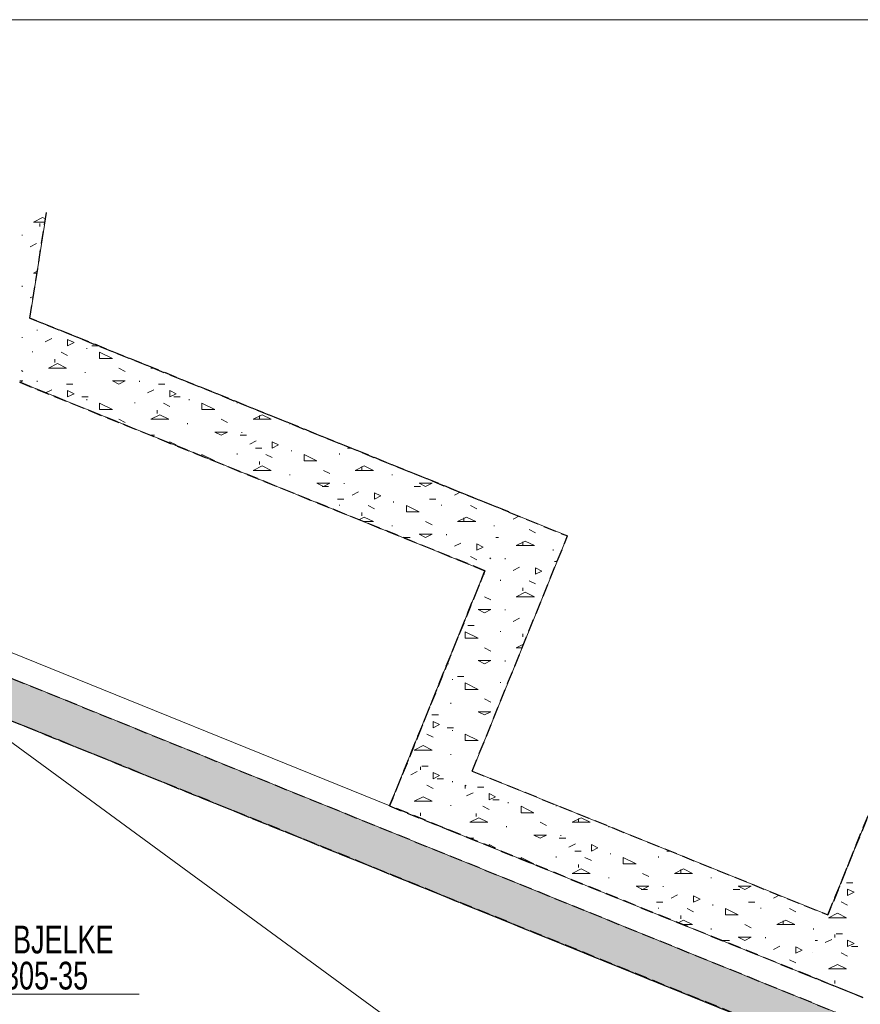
# Model space of a CAD drawing. Header units: millimetres. Extents: x 58962 to 143062, y 63981 to 123381.
# Tile 11 of 13: x 88085 to 98690, y 109956 to 122381. Entities that reach past the tile are written whole.
import ezdxf

# ---------------------------------------------------------------- set-up
doc = ezdxf.new("R2010")
doc.units = ezdxf.units.MM
doc.header["$LTSCALE"] = 100
doc.linetypes.add('HIDDEN', pattern=[2.38125, 1.5875, -0.79375])
doc.linetypes.add('XKITLINE00', pattern=[0])
for name, color, linetype, lineweight in [('GraphicObject', 6, 'Continuous', 0), ('OtherObjectType', 1, 'Continuous', 0), ('Part', 2, 'Continuous', 0), ('Part_Hidden', 7, 'Continuous', 0), ('PartMark', 3, 'Continuous', 0)]:
    doc.layers.add(name, color=color, linetype=linetype, lineweight=lineweight)
doc.styles.add('ARIAL_NARROW', font='ARIALN.TTF')

msp = doc.modelspace()

# ---------------------------------------------------------------- hatches: boundary and pattern name
at = {"layer": 'Part'}
msp.add_hatch(color=253, dxfattribs=at).paths.add_polyline_path([(80645, 117043), (110812, 104820), (110624, 104356), (80562, 116537)], flags=17)

# ---------------------------------------------------------------- linework, layer by layer
at = {"layer": 'GraphicObject', "color": 3, "linetype": 'Continuous', "lineweight": 0}
msp.add_line((87162, 113863), (95400, 107830), dxfattribs=at)
at = {"layer": 'OtherObjectType', "color": 1, "linetype": 'Continuous', "lineweight": 0}
msp.add_line((142062, 122381), (61962, 122381), dxfattribs=at)
at = {"layer": 'Part', "color": 7, "linetype": 'XKITLINE00', "lineweight": 0}
for p, q in [((88213, 118616), (88424, 119948)), ((88213, 118616), (94255, 116169)), ((88085, 117805), (93955, 115428)), ((110815, 104818), (80645, 117043)), ((81038, 116344), (110624, 104356)), ((94255, 116169), (94255, 116169)), ((94254, 116166), (94254, 116166)), ((94996, 115866), (94254, 116166)), ((93794, 112900), (94996, 115866)), ((92752, 112459), (93955, 115428)), ((93955, 115428), (93954, 115428)), ((92753, 112461), (86812, 114868)), ((99482, 114050), (98281, 111084)), ((93794, 112900), (98281, 111084)), ((92752, 112459), (93494, 112159)), ((93494, 112159), (97980, 110342)), ((97980, 110342), (98722, 110042))]:
    msp.add_line(p, q, dxfattribs=at)
at = {"layer": 'Part', "color": 4, "linetype": 'XKITLINE00', "lineweight": 0}
for p, q in [((88259, 119827), (88373, 119884)), ((88259, 119827), (88405, 119827)), ((88340, 119771), (88340, 119811)), ((88411, 119866), (88373, 119884)), ((88118, 119656), (88118, 119666)), ((88219, 119515), (88299, 119555)), ((88259, 119182), (88307, 119206)), ((88259, 119182), (88303, 119182)), ((88118, 119011), (88118, 119021)), ((88219, 118870), (88256, 118889)), ((88307, 118458), (88307, 118468)), ((88118, 118366), (88118, 118376)), ((88408, 118316), (88489, 118357)), ((88690, 118266), (88690, 118347)), ((88771, 118306), (88690, 118347)), ((88690, 118266), (88771, 118306)), ((88247, 118185), (88247, 118195)), ((88690, 118145), (88610, 118185)), ((88932, 118226), (88932, 118236)), ((88997, 118266), (89077, 118266)), ((89093, 118105), (89093, 118185)), ((89255, 118105), (89093, 118185)), ((88448, 117984), (88562, 118041)), ((88529, 118056), (88529, 118097)), ((88676, 117984), (88562, 118041)), ((89093, 118105), (89255, 118105)), ((88126, 117943), (88109, 117952)), ((88448, 117984), (88676, 117984)), ((88912, 117923), (88912, 117933)), ((89416, 117943), (89335, 117984)), ((89739, 117984), (89755, 117992)), ((89739, 117984), (89774, 117984)), ((88088, 117822), (88126, 117822)), ((88088, 117804), (88126, 117822)), ((88307, 117812), (88307, 117822)), ((89255, 117822), (89416, 117822)), ((89335, 117782), (89255, 117822)), ((89335, 117782), (89416, 117822)), ((89597, 117812), (89597, 117822)), ((88411, 117673), (88489, 117712)), ((88674, 117782), (88755, 117782)), ((88690, 117621), (88690, 117702)), ((88771, 117661), (88690, 117702)), ((88690, 117621), (88771, 117661)), ((89698, 117671), (89779, 117712)), ((89835, 117782), (89916, 117782)), ((89981, 117621), (89981, 117702)), ((90061, 117661), (89981, 117702)), ((89981, 117621), (90061, 117661)), ((88868, 117621), (88948, 117621)), ((88932, 117581), (88932, 117591)), ((89093, 117460), (89093, 117540)), ((89255, 117460), (89093, 117540)), ((89537, 117540), (89537, 117550)), ((89981, 117500), (89900, 117540)), ((90029, 117621), (90110, 117621)), ((90222, 117581), (90222, 117591)), ((90384, 117460), (90384, 117540)), ((90545, 117460), (90384, 117540)), ((90827, 117540), (90827, 117550)), ((89093, 117460), (89255, 117460)), ((89819, 117411), (89819, 117452)), ((90384, 117460), (90545, 117460)), ((89416, 117298), (89335, 117339)), ((89739, 117339), (89853, 117396)), ((89739, 117339), (89967, 117339)), ((89967, 117339), (89853, 117396)), ((90202, 117278), (90202, 117288)), ((90706, 117298), (90626, 117339)), ((91029, 117339), (91143, 117396)), ((91029, 117339), (91257, 117339)), ((91110, 117347), (91110, 117387)), ((91257, 117339), (91143, 117396)), ((91493, 117278), (91493, 117288)), ((90545, 117177), (90706, 117177)), ((90626, 117137), (90545, 117177)), ((90626, 117137), (90706, 117177)), ((90888, 117167), (90888, 117177)), ((89734, 117137), (89787, 117137)), ((89981, 117037), (89981, 117056)), ((90061, 117016), (89981, 117056)), ((90868, 117137), (90948, 117137)), ((90989, 117026), (91069, 117066)), ((91271, 116976), (91271, 117056)), ((91352, 117016), (91271, 117056)), ((90048, 117010), (90061, 117016)), ((90222, 116939), (90222, 116945)), ((91061, 116976), (91142, 116976)), ((91271, 116976), (91352, 117016)), ((91513, 116935), (91513, 116945)), ((92222, 116976), (92263, 116976)), ((90384, 116874), (90384, 116895)), ((90545, 116814), (90384, 116895)), ((90531, 116814), (90545, 116814)), ((90827, 116895), (90827, 116905)), ((91110, 116766), (91110, 116806)), ((91271, 116855), (91190, 116895)), ((91674, 116814), (91674, 116895)), ((91835, 116814), (91674, 116895)), ((91674, 116814), (91835, 116814)), ((92118, 116895), (92118, 116905)), ((92561, 116855), (92557, 116857)), ((91029, 116693), (91143, 116750)), ((91029, 116693), (91257, 116693)), ((91257, 116693), (91143, 116750)), ((91997, 116653), (91916, 116693)), ((92319, 116693), (92433, 116750)), ((92319, 116693), (92547, 116693)), ((92400, 116702), (92400, 116742)), ((92547, 116693), (92433, 116750)), ((91493, 116633), (91493, 116643)), ((92783, 116633), (92783, 116643)), ((91835, 116532), (91997, 116532)), ((91916, 116492), (91835, 116532)), ((91900, 116492), (91981, 116492)), ((91916, 116492), (91997, 116532)), ((92178, 116522), (92178, 116532)), ((92279, 116381), (92360, 116421)), ((93061, 116492), (93142, 116492)), ((93126, 116532), (93287, 116532)), ((93206, 116492), (93126, 116532)), ((93206, 116492), (93287, 116532)), ((93569, 116381), (93642, 116417)), ((92093, 116331), (92174, 116331)), ((92561, 116331), (92561, 116411)), ((92642, 116371), (92561, 116411)), ((92561, 116331), (92642, 116371)), ((92803, 116290), (92803, 116300)), ((93255, 116331), (93335, 116331)), ((93851, 116331), (93851, 116333)), ((93851, 116331), (93854, 116332)), ((92118, 116250), (92118, 116260)), ((92561, 116210), (92481, 116250)), ((92964, 116169), (92964, 116250)), ((93126, 116169), (92964, 116250)), ((92964, 116169), (93126, 116169)), ((93408, 116250), (93408, 116260)), ((93851, 116210), (93771, 116250)), ((94255, 116169), (94255, 116169)), ((92365, 116071), (92433, 116105)), ((92400, 116121), (92400, 116161)), ((92422, 116048), (92547, 116048)), ((92547, 116048), (92433, 116105)), ((93287, 116008), (93206, 116048)), ((93610, 116048), (93724, 116105)), ((93610, 116048), (93838, 116048)), ((93690, 116056), (93690, 116097)), ((93838, 116048), (93724, 116105)), ((94310, 116078), (94383, 116114)), ((92783, 115988), (92783, 115998)), ((94073, 115988), (94073, 115998)), ((94592, 115906), (94512, 115947)), ((94592, 116027), (94592, 116029)), ((94592, 116027), (94595, 116028)), ((92932, 115847), (93013, 115847)), ((93126, 115887), (93287, 115887)), ((93206, 115847), (93126, 115887)), ((93206, 115847), (93287, 115887)), ((93468, 115877), (93468, 115887)), ((94093, 115847), (94124, 115847)), ((94350, 115745), (94464, 115802)), ((94578, 115745), (94464, 115802)), ((94996, 115866), (94996, 115866)), ((94996, 115866), (94996, 115866)), ((93569, 115736), (93650, 115776)), ((93851, 115685), (93851, 115766)), ((93932, 115726), (93851, 115766)), ((93851, 115685), (93932, 115726)), ((94350, 115745), (94578, 115745)), ((94431, 115753), (94431, 115793)), ((94814, 115684), (94814, 115695)), ((93851, 115564), (93771, 115605)), ((94016, 115578), (94028, 115584)), ((94018, 115584), (94028, 115584)), ((94209, 115574), (94209, 115584)), ((94310, 115432), (94391, 115473)), ((94592, 115382), (94592, 115463)), ((94673, 115422), (94592, 115463)), ((94834, 115543), (94865, 115543)), ((93936, 115382), (93947, 115382)), ((94149, 115301), (94149, 115311)), ((94592, 115261), (94512, 115301)), ((94592, 115382), (94673, 115422)), ((94431, 115172), (94431, 115213)), ((94028, 115059), (93947, 115100)), ((94350, 115100), (94464, 115157)), ((94350, 115100), (94578, 115100)), ((94578, 115100), (94464, 115157)), ((93867, 114938), (94028, 114938)), ((93947, 114898), (93867, 114938)), ((93947, 114898), (94028, 114938)), ((94209, 114928), (94209, 114938)), ((94310, 114787), (94391, 114828)), ((93737, 114737), (93818, 114737)), ((93705, 114576), (93705, 114656)), ((93867, 114576), (93705, 114656)), ((93705, 114576), (93867, 114576)), ((94149, 114656), (94149, 114666)), ((94431, 114592), (94431, 114632)), ((94028, 114414), (93947, 114455)), ((94350, 114455), (94442, 114501)), ((94350, 114455), (94424, 114455)), ((93479, 114253), (93496, 114253)), ((93867, 114293), (94028, 114293)), ((93947, 114253), (93867, 114293)), ((93947, 114253), (94028, 114293)), ((94209, 114283), (94209, 114293)), ((93544, 114051), (93544, 114061)), ((93608, 114092), (93689, 114092)), ((93705, 113930), (93705, 114011)), ((93867, 113930), (93705, 114011)), ((94149, 114011), (94149, 114021)), ((93705, 113930), (93867, 113930)), ((94028, 113769), (93947, 113809)), ((93524, 113749), (93524, 113759)), ((93286, 113608), (93367, 113608)), ((93867, 113648), (94028, 113648)), ((93947, 113608), (93867, 113648)), ((93947, 113608), (94028, 113648)), ((93302, 113447), (93302, 113527)), ((93383, 113487), (93302, 113527)), ((93302, 113447), (93383, 113487)), ((93479, 113447), (93560, 113447)), ((93302, 113326), (93221, 113366)), ((93544, 113406), (93544, 113416)), ((93705, 113285), (93705, 113366)), ((93867, 113285), (93705, 113366)), ((93060, 113164), (93174, 113221)), ((93288, 113164), (93174, 113221)), ((93705, 113285), (93867, 113285)), ((93060, 113164), (93288, 113164)), ((93524, 113104), (93524, 113114)), ((93141, 112914), (93141, 112955)), ((93157, 112963), (93237, 112963)), ((93020, 112852), (93100, 112892)), ((93302, 112801), (93302, 112882)), ((93383, 112842), (93302, 112882)), ((93302, 112801), (93383, 112842)), ((92858, 112721), (92858, 112721)), ((93302, 112680), (93221, 112721)), ((93350, 112801), (93431, 112801)), ((93544, 112761), (93544, 112771)), ((93705, 112681), (93705, 112721)), ((93719, 112714), (93705, 112721)), ((93861, 112697), (93942, 112697)), ((93060, 112519), (93174, 112576)), ((93288, 112519), (93174, 112576)), ((93724, 112586), (93805, 112626)), ((94006, 112535), (94006, 112616)), ((94087, 112576), (94006, 112616)), ((94006, 112535), (94087, 112576)), ((93060, 112519), (93288, 112519)), ((93524, 112459), (93524, 112469)), ((94006, 112414), (93926, 112455)), ((94055, 112535), (94135, 112535)), ((94248, 112495), (94248, 112505)), ((94410, 112374), (94410, 112455)), ((94571, 112374), (94410, 112455)), ((94853, 112455), (94853, 112465)), ((93101, 112318), (93108, 112318)), ((93141, 112334), (93141, 112374)), ((93845, 112326), (93845, 112366)), ((94410, 112374), (94571, 112374)), ((93302, 112236), (93302, 112237)), ((93309, 112233), (93302, 112237)), ((93764, 112253), (93878, 112310)), ((93764, 112253), (93992, 112253)), ((93992, 112253), (93878, 112310)), ((94228, 112193), (94228, 112203)), ((94732, 112213), (94651, 112253)), ((95055, 112253), (95169, 112310)), ((95055, 112253), (95283, 112253)), ((95135, 112261), (95135, 112302)), ((95283, 112253), (95169, 112310)), ((95518, 112193), (95518, 112202)), ((94571, 112092), (94732, 112092)), ((94651, 112052), (94571, 112092)), ((94651, 112052), (94732, 112092)), ((94914, 112082), (94914, 112092)), ((93758, 112052), (93813, 112052)), ((94006, 111951), (94006, 111971)), ((94087, 111931), (94006, 111971)), ((94893, 112052), (94974, 112052)), ((95014, 111941), (95095, 111981)), ((95297, 111890), (95297, 111971)), ((95377, 111931), (95297, 111971)), ((94073, 111924), (94087, 111931)), ((94248, 111853), (94248, 111860)), ((95087, 111890), (95168, 111890)), ((95297, 111890), (95377, 111931)), ((95539, 111850), (95539, 111860)), ((96248, 111890), (96288, 111890)), ((94410, 111788), (94410, 111810)), ((94571, 111729), (94410, 111810)), ((94555, 111729), (94571, 111729)), ((94853, 111810), (94853, 111820)), ((95135, 111681), (95135, 111721)), ((95297, 111769), (95216, 111810)), ((95700, 111729), (95700, 111810)), ((95861, 111729), (95700, 111810)), ((95700, 111729), (95861, 111729)), ((96143, 111810), (96143, 111820)), ((96587, 111769), (96586, 111770)), ((95055, 111608), (95169, 111665)), ((95055, 111608), (95283, 111608)), ((95283, 111608), (95169, 111665)), ((96022, 111568), (95942, 111608)), ((96345, 111608), (96459, 111665)), ((96345, 111608), (96573, 111608)), ((96426, 111616), (96426, 111656)), ((96573, 111608), (96459, 111665)), ((95518, 111548), (95518, 111558)), ((96809, 111548), (96809, 111558)), ((98514, 111491), (98595, 111491)), ((95861, 111447), (96022, 111447)), ((95942, 111406), (95861, 111447)), ((95926, 111406), (96006, 111406)), ((95942, 111406), (96022, 111447)), ((96204, 111437), (96204, 111447)), ((96305, 111296), (96385, 111336)), ((96587, 111245), (96587, 111326)), ((96668, 111285), (96587, 111326)), ((97087, 111406), (97168, 111406)), ((97151, 111447), (97313, 111447)), ((97232, 111406), (97151, 111447)), ((97232, 111406), (97313, 111447)), ((97595, 111296), (97668, 111332)), ((98530, 111330), (98530, 111411)), ((98611, 111370), (98530, 111411)), ((98530, 111330), (98611, 111370)), ((96119, 111245), (96200, 111245)), ((96587, 111245), (96668, 111285)), ((96829, 111205), (96829, 111215)), ((97281, 111245), (97361, 111245)), ((97877, 111245), (97877, 111247)), ((97877, 111245), (97879, 111246)), ((98530, 111209), (98450, 111249)), ((96143, 111164), (96143, 111175)), ((96426, 111035), (96426, 111076)), ((96587, 111124), (96506, 111164)), ((96990, 111084), (96990, 111164)), ((97151, 111084), (96990, 111164)), ((96990, 111084), (97151, 111084)), ((97434, 111164), (97434, 111175)), ((97877, 111124), (97797, 111164)), ((98281, 111084), (98281, 111084)), ((98281, 111084), (98281, 111084)), ((98288, 111048), (98402, 111105)), ((98516, 111048), (98402, 111105)), ((96391, 110986), (96459, 111020)), ((96447, 110963), (96573, 110963)), ((96573, 110963), (96459, 111020)), ((97313, 110923), (97232, 110963)), ((97635, 110963), (97749, 111020)), ((97635, 110963), (97863, 110963)), ((97716, 110971), (97716, 111011)), ((97863, 110963), (97749, 111020)), ((98288, 111048), (98516, 111048)), ((96809, 110902), (96809, 110912)), ((98099, 110902), (98099, 110912)), ((98369, 110798), (98369, 110838)), ((98385, 110846), (98466, 110846)), ((96958, 110761), (97039, 110761)), ((97151, 110802), (97313, 110802)), ((97232, 110761), (97151, 110802)), ((97232, 110761), (97313, 110802)), ((97494, 110791), (97494, 110802)), ((98119, 110761), (98150, 110761)), ((98248, 110735), (98329, 110775)), ((98530, 110685), (98530, 110765)), ((98611, 110725), (98530, 110765)), ((98530, 110685), (98611, 110725)), ((97595, 110650), (97676, 110691)), ((97877, 110600), (97877, 110681)), ((97958, 110640), (97877, 110681)), ((97877, 110600), (97958, 110640)), ((98087, 110604), (98087, 110605)), ((98530, 110564), (98450, 110604)), ((98579, 110685), (98659, 110685)), ((97877, 110479), (97797, 110519)), ((98288, 110402), (98402, 110459)), ((98516, 110402), (98402, 110459)), ((98288, 110402), (98516, 110402)), ((98369, 110217), (98369, 110257)), ((98329, 110201), (98337, 110201)), ((98530, 110120), (98530, 110120)), ((98537, 110117), (98530, 110120))]:
    msp.add_line(p, q, dxfattribs=at)
at = {"layer": 'Part_Hidden', "linetype": 'HIDDEN', "lineweight": 25}
for p, q in [((88213, 118616), (88424, 119948)), ((88213, 118616), (88424, 119948)), ((88213, 118616), (94255, 116169)), ((94255, 116169), (88213, 118616)), ((88085, 117805), (93955, 115428)), ((93954, 115428), (88085, 117805)), ((110623, 104357), (81038, 116344)), ((94254, 116166), (94996, 115866)), ((94254, 116166), (94996, 115866)), ((93794, 112900), (94996, 115866)), ((93794, 112900), (94996, 115866)), ((93955, 115428), (92752, 112459)), ((92752, 112459), (93955, 115428)), ((87112, 114423), (110811, 104820)), ((109903, 104662), (86924, 113960)), ((98281, 111084), (99482, 114050)), ((99482, 114050), (98281, 111084)), ((98673, 109199), (87033, 113915)), ((93794, 112900), (98281, 111084)), ((93794, 112900), (98281, 111084)), ((92752, 112459), (93494, 112159)), ((92752, 112459), (93494, 112159)), ((98722, 110042), (92753, 112461)), ((93494, 112159), (97980, 110342)), ((93494, 112159), (97980, 110342)), ((97980, 110342), (98722, 110042)), ((98722, 110042), (97980, 110342))]:
    msp.add_line(p, q, dxfattribs=at)
at = {"layer": 'PartMark', "color": 7, "linetype": 'Continuous', "lineweight": 0}
msp.add_line((87089, 110083), (89591, 110083), dxfattribs=at)

# ---------------------------------------------------------------- texts
at = {"layer": 'PartMark', "color": 3, "style": 'ARIAL_NARROW', "width": 0.85}
for s, p in [('STÅLBJELKE', (87149, 110598)), ('HSQ305-35', (87149, 110143))]:
    msp.add_text(s, height=350, dxfattribs=at).set_placement(p)

doc.saveas('drawing.dxf')
